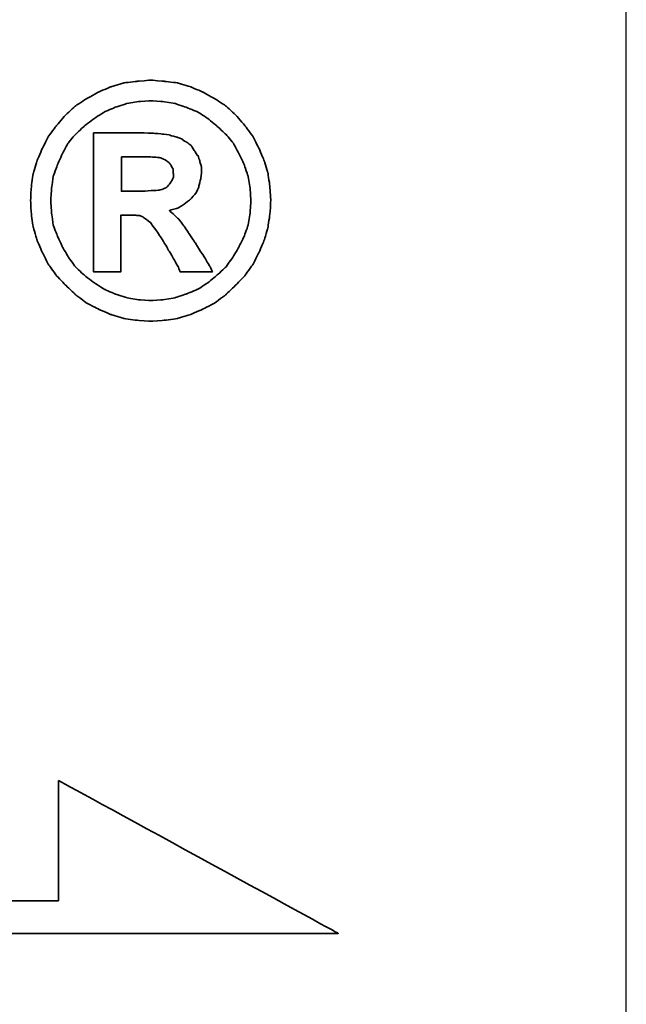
# Model space of a CAD drawing. Header units: millimetres. Extents: x 23 to 524, y 152 to 321.
# Tile 54 of 57: x 439.01 to 444.62, y 194.23 to 203.33. Entities that reach past the tile are written whole.
import ezdxf

# ---------------------------------------------------------------- set-up
doc = ezdxf.new("R2010")
doc.units = ezdxf.units.MM
doc.header["$LTSCALE"] = 0.15
for name, color, linetype in [('DIM', 4, 'CONTINUOUS'), ('layer 1', 7, 'CONTINUOUS'), ('OUT', 3, 'CONTINUOUS')]:
    doc.layers.add(name, color=color, linetype=linetype)

# ---------------------------------------------------------------- blocks, each defined once
blk = doc.blocks.new('TBI MOTION logo(完整正式版)')
at = {"layer": 'layer 1', "color": 22, "lineweight": 35}
for points, knots in [([(81.20634, 4.98624), (81.20634, 4.98624), (81.18649, 5.32862), (81.18649, 5.32862), (81.18649, 5.32862), (81.18649, 5.32862), (81.13886, 5.66206), (81.13886, 5.66206), (81.13886, 5.66206), (81.13886, 5.66206), (81.04359, 5.97764), (81.04359, 5.97764), (81.04359, 5.97764), (81.04359, 5.97764), (80.91061, 6.29124), (80.91061, 6.29124), (80.91061, 6.29124), (80.91061, 6.29124), (80.75778, 6.58697), (80.75778, 6.58697), (80.75778, 6.58697), (80.75778, 6.58697), (80.5593, 6.85294), (80.5593, 6.85294), (80.5593, 6.85294), (80.5593, 6.85294), (80.33105, 7.1189), (80.33105, 7.1189), (80.33105, 7.1189), (80.33105, 7.1189), (80.09287, 7.33921), (80.09287, 7.33921), (80.09287, 7.33921), (80.09287, 7.33921), (79.815, 7.51982), (79.815, 7.51982), (79.815, 7.51982), (79.815, 7.51982), (79.51133, 7.69051), (79.51133, 7.69051), (79.51133, 7.69051), (79.51133, 7.69051), (79.19773, 7.8235), (79.19773, 7.8235), (79.19773, 7.8235), (79.19773, 7.8235), (78.88215, 7.91877), (78.88215, 7.91877), (78.88215, 7.91877), (78.88215, 7.91877), (78.54871, 7.95846), (78.54871, 7.95846), (78.54871, 7.95846), (78.54871, 7.95846), (78.21526, 7.98625), (78.21526, 7.98625), (78.21526, 7.98625), (78.21526, 7.98625), (77.87388, 7.95846), (77.87388, 7.95846), (77.87388, 7.95846), (77.87388, 7.95846), (77.54044, 7.91877), (77.54044, 7.91877), (77.54044, 7.91877), (77.54044, 7.91877), (77.22485, 7.8235), (77.22485, 7.8235), (77.22485, 7.8235), (77.22485, 7.8235), (76.91027, 7.69051), (76.91027, 7.69051), (76.91027, 7.69051), (76.91027, 7.69051), (76.6056, 7.51982), (76.6056, 7.51982), (76.6056, 7.51982), (76.6056, 7.51982), (76.32972, 7.33921), (76.32972, 7.33921), (76.32972, 7.33921), (76.32972, 7.33921), (76.09154, 7.1189), (76.09154, 7.1189), (76.09154, 7.1189), (76.09154, 7.1189), (75.86329, 6.85294), (75.86329, 6.85294), (75.86329, 6.85294), (75.86329, 6.85294), (75.66382, 6.58697), (75.66382, 6.58697), (75.66382, 6.58697), (75.66382, 6.58697), (75.51099, 6.29124), (75.51099, 6.29124), (75.51099, 6.29124), (75.51099, 6.29124), (75.37702, 5.97764), (75.37702, 5.97764), (75.37702, 5.97764), (75.37702, 5.97764), (75.28175, 5.66206), (75.28175, 5.66206), (75.28175, 5.66206), (75.28175, 5.66206), (75.23411, 5.32862), (75.23411, 5.32862), (75.23411, 5.32862), (75.23411, 5.32862), (75.21625, 4.98624), (75.21625, 4.98624), (75.21625, 4.98624), (75.21625, 4.98624), (75.23411, 4.6528), (75.23411, 4.6528), (75.23411, 4.6528), (75.23411, 4.6528), (75.28175, 4.32035), (75.28175, 4.32035), (75.28175, 4.32035), (75.28175, 4.32035), (75.37702, 3.99583), (75.37702, 3.99583), (75.37702, 3.99583), (75.37702, 3.99583), (75.51099, 3.68224), (75.51099, 3.68224), (75.51099, 3.68224), (75.51099, 3.68224), (75.66382, 3.38749), (75.66382, 3.38749), (75.66382, 3.38749), (75.66382, 3.38749), (75.86329, 3.10963), (75.86329, 3.10963), (75.86329, 3.10963), (75.86329, 3.10963), (76.09154, 2.87145), (76.09154, 2.87145), (76.09154, 2.87145), (76.09154, 2.87145), (76.32972, 2.6432), (76.32972, 2.6432), (76.32972, 2.6432), (76.32972, 2.6432), (76.6056, 2.43381), (76.6056, 2.43381), (76.6056, 2.43381), (76.6056, 2.43381), (76.91027, 2.27205), (76.91027, 2.27205), (76.91027, 2.27205), (76.91027, 2.27205), (77.22485, 2.13906), (77.22485, 2.13906), (77.22485, 2.13906), (77.22485, 2.13906), (77.54044, 2.0438), (77.54044, 2.0438), (77.54044, 2.0438), (77.54044, 2.0438), (77.87388, 1.99616), (77.87388, 1.99616), (77.87388, 1.99616), (77.87388, 1.99616), (78.21526, 1.97631), (78.21526, 1.97631), (78.21526, 1.97631), (78.21526, 1.97631), (78.54871, 1.99616), (78.54871, 1.99616), (78.54871, 1.99616), (78.54871, 1.99616), (78.88215, 2.0438), (78.88215, 2.0438), (78.88215, 2.0438), (78.88215, 2.0438), (79.19773, 2.13906), (79.19773, 2.13906), (79.19773, 2.13906), (79.19773, 2.13906), (79.51133, 2.27205), (79.51133, 2.27205), (79.51133, 2.27205), (79.51133, 2.27205), (79.815, 2.43381), (79.815, 2.43381), (79.815, 2.43381), (79.815, 2.43381), (80.09287, 2.6432), (80.09287, 2.6432), (80.09287, 2.6432), (80.09287, 2.6432), (80.33105, 2.87145), (80.33105, 2.87145), (80.33105, 2.87145), (80.33105, 2.87145), (80.5593, 3.10963), (80.5593, 3.10963), (80.5593, 3.10963), (80.5593, 3.10963), (80.75778, 3.38749), (80.75778, 3.38749), (80.75778, 3.38749), (80.75778, 3.38749), (80.91061, 3.68224), (80.91061, 3.68224), (80.91061, 3.68224), (80.91061, 3.68224), (81.04359, 3.99583), (81.04359, 3.99583), (81.04359, 3.99583), (81.04359, 3.99583), (81.13886, 4.32035), (81.13886, 4.32035), (81.13886, 4.32035), (81.13886, 4.32035), (81.18649, 4.6528), (81.18649, 4.6528), (81.18649, 4.6528), (81.18649, 4.6528), (81.20634, 4.98624), (81.20634, 4.98624)], [0, 0, 0, 0, 0.01785714, 0.01785714, 0.01785714, 0.01785715, 0.03571429, 0.03571429, 0.03571429, 0.0357143, 0.05357143, 0.05357143, 0.05357143, 0.05357144, 0.07142857, 0.07142857, 0.07142857, 0.07142858, 0.08928571, 0.08928571, 0.08928571, 0.08928572, 0.10714286, 0.10714286, 0.10714286, 0.10714287, 0.125, 0.125, 0.125, 0.12500001, 0.14285714, 0.14285714, 0.14285714, 0.14285715, 0.16071429, 0.16071429, 0.16071429, 0.1607143, 0.17857143, 0.17857143, 0.17857143, 0.17857144, 0.19642857, 0.19642857, 0.19642857, 0.19642858, 0.21428571, 0.21428571, 0.21428571, 0.21428572, 0.23214286, 0.23214286, 0.23214286, 0.23214287, 0.25, 0.25, 0.25, 0.25000001, 0.26785714, 0.26785714, 0.26785714, 0.26785715, 0.28571429, 0.28571429, 0.28571429, 0.2857143, 0.30357143, 0.30357143, 0.30357143, 0.30357144, 0.32142857, 0.32142857, 0.32142857, 0.32142858, 0.33928571, 0.33928571, 0.33928571, 0.33928572, 0.35714286, 0.35714286, 0.35714286, 0.35714287, 0.375, 0.375, 0.375, 0.37500001, 0.39285714, 0.39285714, 0.39285714, 0.39285715, 0.41071429, 0.41071429, 0.41071429, 0.4107143, 0.42857143, 0.42857143, 0.42857143, 0.42857144, 0.44642857, 0.44642857, 0.44642857, 0.44642858, 0.46428571, 0.46428571, 0.46428571, 0.46428572, 0.48214286, 0.48214286, 0.48214286, 0.48214287, 0.5, 0.5, 0.5, 0.50000001, 0.51785714, 0.51785714, 0.51785714, 0.51785715, 0.53571429, 0.53571429, 0.53571429, 0.5357143, 0.55357143, 0.55357143, 0.55357143, 0.55357144, 0.57142857, 0.57142857, 0.57142857, 0.57142858, 0.58928571, 0.58928571, 0.58928571, 0.58928572, 0.60714286, 0.60714286, 0.60714286, 0.60714287, 0.625, 0.625, 0.625, 0.62500001, 0.64285714, 0.64285714, 0.64285714, 0.64285715, 0.66071429, 0.66071429, 0.66071429, 0.6607143, 0.67857143, 0.67857143, 0.67857143, 0.67857144, 0.69642857, 0.69642857, 0.69642857, 0.69642858, 0.71428571, 0.71428571, 0.71428571, 0.71428572, 0.73214286, 0.73214286, 0.73214286, 0.73214287, 0.75, 0.75, 0.75, 0.75000001, 0.76785714, 0.76785714, 0.76785714, 0.76785715, 0.78571429, 0.78571429, 0.78571429, 0.7857143, 0.80357143, 0.80357143, 0.80357143, 0.80357144, 0.82142857, 0.82142857, 0.82142857, 0.82142858, 0.83928571, 0.83928571, 0.83928571, 0.83928572, 0.85714286, 0.85714286, 0.85714286, 0.85714287, 0.875, 0.875, 0.875, 0.87500001, 0.89285714, 0.89285714, 0.89285714, 0.89285715, 0.91071429, 0.91071429, 0.91071429, 0.9107143, 0.92857143, 0.92857143, 0.92857143, 0.92857144, 0.94642857, 0.94642857, 0.94642857, 0.94642858, 0.96428571, 0.96428571, 0.96428571, 0.96428572, 0.98214286, 0.98214286, 0.98214286, 0.98214287, 1, 1, 1, 1]), ([(80.71014, 4.98624), (80.71014, 4.98624), (80.69129, 5.29091), (80.69129, 5.29091), (80.69129, 5.29091), (80.69129, 5.29091), (80.64464, 5.57672), (80.64464, 5.57672), (80.64464, 5.57672), (80.64464, 5.57672), (80.54937, 5.87245), (80.54937, 5.87245), (80.54937, 5.87245), (80.54937, 5.87245), (80.41639, 6.14833), (80.41639, 6.14833), (80.41639, 6.14833), (80.41639, 6.14833), (80.27349, 6.41429), (80.27349, 6.41429), (80.27349, 6.41429), (80.27349, 6.41429), (80.08295, 6.64255), (80.08295, 6.64255), (80.08295, 6.64255), (80.08295, 6.64255), (79.86264, 6.84301), (79.86264, 6.84301), (79.86264, 6.84301), (79.86264, 6.84301), (79.63439, 7.03355), (79.63439, 7.03355), (79.63439, 7.03355), (79.63439, 7.03355), (79.37835, 7.1963), (79.37835, 7.1963), (79.37835, 7.1963), (79.37835, 7.1963), (79.10246, 7.30944), (79.10246, 7.30944), (79.10246, 7.30944), (79.10246, 7.30944), (78.81665, 7.40471), (78.81665, 7.40471), (78.81665, 7.40471), (78.81665, 7.40471), (78.511, 7.45234), (78.511, 7.45234), (78.511, 7.45234), (78.511, 7.45234), (78.21526, 7.47219), (78.21526, 7.47219), (78.21526, 7.47219), (78.21526, 7.47219), (77.9106, 7.45234), (77.9106, 7.45234), (77.9106, 7.45234), (77.9106, 7.45234), (77.61685, 7.40471), (77.61685, 7.40471), (77.61685, 7.40471), (77.61685, 7.40471), (77.32012, 7.30944), (77.32012, 7.30944), (77.32012, 7.30944), (77.32012, 7.30944), (77.06309, 7.1963), (77.06309, 7.1963), (77.06309, 7.1963), (77.06309, 7.1963), (76.80606, 7.03355), (76.80606, 7.03355), (76.80606, 7.03355), (76.80606, 7.03355), (76.55797, 6.84301), (76.55797, 6.84301), (76.55797, 6.84301), (76.55797, 6.84301), (76.34063, 6.64255), (76.34063, 6.64255), (76.34063, 6.64255), (76.34063, 6.64255), (76.1491, 6.41429), (76.1491, 6.41429), (76.1491, 6.41429), (76.1491, 6.41429), (76.0062, 6.14833), (76.0062, 6.14833), (76.0062, 6.14833), (76.0062, 6.14833), (75.88314, 5.87245), (75.88314, 5.87245), (75.88314, 5.87245), (75.88314, 5.87245), (75.77794, 5.57672), (75.77794, 5.57672), (75.77794, 5.57672), (75.77794, 5.57672), (75.73924, 5.29091), (75.73924, 5.29091), (75.73924, 5.29091), (75.73924, 5.29091), (75.72039, 4.98624), (75.72039, 4.98624), (75.72039, 4.98624), (75.72039, 4.98624), (75.73924, 4.67165), (75.73924, 4.67165), (75.73924, 4.67165), (75.73924, 4.67165), (75.77794, 4.37791), (75.77794, 4.37791), (75.77794, 4.37791), (75.77794, 4.37791), (75.88314, 4.10102), (75.88314, 4.10102), (75.88314, 4.10102), (75.88314, 4.10102), (76.0062, 3.83407), (76.0062, 3.83407), (76.0062, 3.83407), (76.0062, 3.83407), (76.15902, 3.56811), (76.15902, 3.56811), (76.15902, 3.56811), (76.15902, 3.56811), (76.34063, 3.32001), (76.34063, 3.32001), (76.34063, 3.32001), (76.34063, 3.32001), (76.55797, 3.11955), (76.55797, 3.11955), (76.55797, 3.11955), (76.55797, 3.11955), (76.80606, 2.92901), (76.80606, 2.92901), (76.80606, 2.92901), (76.80606, 2.92901), (77.06309, 2.76725), (77.06309, 2.76725), (77.06309, 2.76725), (77.06309, 2.76725), (77.32012, 2.65412), (77.32012, 2.65412), (77.32012, 2.65412), (77.32012, 2.65412), (77.61685, 2.55786), (77.61685, 2.55786), (77.61685, 2.55786), (77.61685, 2.55786), (77.9106, 2.51022), (77.9106, 2.51022), (77.9106, 2.51022), (77.9106, 2.51022), (78.21526, 2.49137), (78.21526, 2.49137), (78.21526, 2.49137), (78.21526, 2.49137), (78.511, 2.51022), (78.511, 2.51022), (78.511, 2.51022), (78.511, 2.51022), (78.81665, 2.55786), (78.81665, 2.55786), (78.81665, 2.55786), (78.81665, 2.55786), (79.10246, 2.65412), (79.10246, 2.65412), (79.10246, 2.65412), (79.10246, 2.65412), (79.37835, 2.76725), (79.37835, 2.76725), (79.37835, 2.76725), (79.37835, 2.76725), (79.63439, 2.92901), (79.63439, 2.92901), (79.63439, 2.92901), (79.63439, 2.92901), (79.86264, 3.11955), (79.86264, 3.11955), (79.86264, 3.11955), (79.86264, 3.11955), (80.08295, 3.32001), (80.08295, 3.32001), (80.08295, 3.32001), (80.08295, 3.32001), (80.26356, 3.56811), (80.26356, 3.56811), (80.26356, 3.56811), (80.26356, 3.56811), (80.41639, 3.83407), (80.41639, 3.83407), (80.41639, 3.83407), (80.41639, 3.83407), (80.54937, 4.10102), (80.54937, 4.10102), (80.54937, 4.10102), (80.54937, 4.10102), (80.64464, 4.37791), (80.64464, 4.37791), (80.64464, 4.37791), (80.64464, 4.37791), (80.69129, 4.67165), (80.69129, 4.67165), (80.69129, 4.67165), (80.69129, 4.67165), (80.71014, 4.98624), (80.71014, 4.98624)], [0, 0, 0, 0, 0.01923077, 0.01923077, 0.01923077, 0.01923078, 0.03846154, 0.03846154, 0.03846154, 0.03846155, 0.05769231, 0.05769231, 0.05769231, 0.05769232, 0.07692308, 0.07692308, 0.07692308, 0.07692309, 0.09615385, 0.09615385, 0.09615385, 0.09615386, 0.11538462, 0.11538462, 0.11538462, 0.11538463, 0.13461538, 0.13461538, 0.13461538, 0.13461539, 0.15384615, 0.15384615, 0.15384615, 0.15384616, 0.17307692, 0.17307692, 0.17307692, 0.17307693, 0.19230769, 0.19230769, 0.19230769, 0.1923077, 0.21153846, 0.21153846, 0.21153846, 0.21153847, 0.23076923, 0.23076923, 0.23076923, 0.23076924, 0.25, 0.25, 0.25, 0.25000001, 0.26923077, 0.26923077, 0.26923077, 0.26923078, 0.28846154, 0.28846154, 0.28846154, 0.28846155, 0.30769231, 0.30769231, 0.30769231, 0.30769232, 0.32692308, 0.32692308, 0.32692308, 0.32692309, 0.34615385, 0.34615385, 0.34615385, 0.34615386, 0.36538462, 0.36538462, 0.36538462, 0.36538463, 0.38461538, 0.38461538, 0.38461538, 0.38461539, 0.40384615, 0.40384615, 0.40384615, 0.40384616, 0.42307692, 0.42307692, 0.42307692, 0.42307693, 0.44230769, 0.44230769, 0.44230769, 0.4423077, 0.46153846, 0.46153846, 0.46153846, 0.46153847, 0.48076923, 0.48076923, 0.48076923, 0.48076924, 0.5, 0.5, 0.5, 0.50000001, 0.51923077, 0.51923077, 0.51923077, 0.51923078, 0.53846154, 0.53846154, 0.53846154, 0.53846155, 0.55769231, 0.55769231, 0.55769231, 0.55769232, 0.57692308, 0.57692308, 0.57692308, 0.57692309, 0.59615385, 0.59615385, 0.59615385, 0.59615386, 0.61538462, 0.61538462, 0.61538462, 0.61538463, 0.63461538, 0.63461538, 0.63461538, 0.63461539, 0.65384615, 0.65384615, 0.65384615, 0.65384616, 0.67307692, 0.67307692, 0.67307692, 0.67307693, 0.69230769, 0.69230769, 0.69230769, 0.6923077, 0.71153846, 0.71153846, 0.71153846, 0.71153847, 0.73076923, 0.73076923, 0.73076923, 0.73076924, 0.75, 0.75, 0.75, 0.75000001, 0.76923077, 0.76923077, 0.76923077, 0.76923078, 0.78846154, 0.78846154, 0.78846154, 0.78846155, 0.80769231, 0.80769231, 0.80769231, 0.80769232, 0.82692308, 0.82692308, 0.82692308, 0.82692309, 0.84615385, 0.84615385, 0.84615385, 0.84615386, 0.86538462, 0.86538462, 0.86538462, 0.86538463, 0.88461538, 0.88461538, 0.88461538, 0.88461539, 0.90384615, 0.90384615, 0.90384615, 0.90384616, 0.92307692, 0.92307692, 0.92307692, 0.92307693, 0.94230769, 0.94230769, 0.94230769, 0.9423077, 0.96153846, 0.96153846, 0.96153846, 0.96153847, 0.98076923, 0.98076923, 0.98076923, 0.98076924, 1, 1, 1, 1]), ([(76.78721, 3.2823), (76.78721, 3.2823), (76.78721, 3.32001), (76.78721, 3.32001), (76.78721, 3.32001), (76.78721, 3.32001), (76.78721, 3.42422), (76.78721, 3.42422), (76.78721, 3.42422), (76.78721, 3.42422), (76.78721, 3.59689), (76.78721, 3.59689), (76.78721, 3.59689), (76.78721, 3.59689), (76.78721, 3.80529), (76.78721, 3.80529), (76.78721, 3.80529), (76.78721, 3.80529), (76.78721, 4.0524), (76.78721, 4.0524), (76.78721, 4.0524), (76.78721, 4.0524), (76.78721, 4.32035), (76.78721, 4.32035), (76.78721, 4.32035), (76.78721, 4.32035), (76.78721, 4.92868), (76.78721, 4.92868), (76.78721, 4.92868), (76.78721, 4.92868), (76.78721, 5.53801), (76.78721, 5.53801), (76.78721, 5.53801), (76.78721, 5.53801), (76.78721, 5.82482), (76.78721, 5.82482), (76.78721, 5.82482), (76.78721, 5.82482), (76.78721, 6.07291), (76.78721, 6.07291), (76.78721, 6.07291), (76.78721, 6.07291), (76.78721, 6.30017), (76.78721, 6.30017), (76.78721, 6.30017), (76.78721, 6.30017), (76.78721, 6.45399), (76.78721, 6.45399), (76.78721, 6.45399), (76.78721, 6.45399), (76.78721, 6.5572), (76.78721, 6.5572), (76.78721, 6.5572), (76.78721, 6.5572), (76.78721, 6.59689), (76.78721, 6.59689), (76.78721, 6.59689), (76.78721, 6.59689), (76.78721, 6.67232), (76.78721, 6.67232), (76.78721, 6.67232), (76.78721, 6.67232), (76.8537, 6.67232), (76.8537, 6.67232), (76.8537, 6.67232), (76.8537, 6.67232), (76.87355, 6.67232), (76.87355, 6.67232), (76.87355, 6.67232), (76.87355, 6.67232), (76.91027, 6.67232), (76.91027, 6.67232), (76.91027, 6.67232), (76.91027, 6.67232), (77.04424, 6.67232), (77.04424, 6.67232), (77.04424, 6.67232), (77.04424, 6.67232), (77.22485, 6.67232), (77.22485, 6.67232), (77.22485, 6.67232), (77.22485, 6.67232), (77.43524, 6.67232), (77.43524, 6.67232), (77.43524, 6.67232), (77.43524, 6.67232), (77.65357, 6.67232), (77.65357, 6.67232), (77.65357, 6.67232), (77.65357, 6.67232), (77.82625, 6.67232), (77.82625, 6.67232), (77.82625, 6.67232), (77.82625, 6.67232), (77.94037, 6.67232), (77.94037, 6.67232), (77.94037, 6.67232), (77.94037, 6.67232), (77.97709, 6.67232), (77.97709, 6.67232), (77.97709, 6.67232), (77.97709, 6.67232), (77.99694, 6.67232), (77.99694, 6.67232), (77.99694, 6.67232), (77.99694, 6.67232), (78.00686, 6.67232), (78.00686, 6.67232), (78.00686, 6.67232), (78.00686, 6.67232), (78.28275, 6.6624), (78.28275, 6.6624), (78.28275, 6.6624), (78.28275, 6.6624), (78.50107, 6.64255), (78.50107, 6.64255), (78.50107, 6.64255), (78.50107, 6.64255), (78.511, 6.64255), (78.511, 6.64255), (78.511, 6.64255), (78.511, 6.64255), (78.70154, 6.61476), (78.70154, 6.61476), (78.70154, 6.61476), (78.70154, 6.61476), (78.70154, 6.60483), (78.70154, 6.60483), (78.70154, 6.60483), (78.70154, 6.60483), (78.86429, 6.56713), (78.86429, 6.56713), (78.86429, 6.56713), (78.86429, 6.56713), (78.87223, 6.56713), (78.87223, 6.56713), (78.87223, 6.56713), (78.87223, 6.56713), (78.99727, 6.51056), (78.99727, 6.51056), (78.99727, 6.51056), (78.99727, 6.51056), (79.00719, 6.51056), (79.00719, 6.51056), (79.00719, 6.51056), (79.00719, 6.51056), (79.00719, 6.50162), (79.00719, 6.50162), (79.00719, 6.50162), (79.00719, 6.50162), (79.1104, 6.43415), (79.1104, 6.43415), (79.1104, 6.43415), (79.1104, 6.43415), (79.12132, 6.43415), (79.12132, 6.43415), (79.12132, 6.43415), (79.12132, 6.43415), (79.22552, 6.34781), (79.22552, 6.34781), (79.22552, 6.34781), (79.22552, 6.34781), (79.23544, 6.33888), (79.23544, 6.33888), (79.23544, 6.33888), (79.23544, 6.33888), (79.23544, 6.32895), (79.23544, 6.32895), (79.23544, 6.32895), (79.23544, 6.32895), (79.31087, 6.21483), (79.31087, 6.21483), (79.31087, 6.21483), (79.31087, 6.21483), (79.38629, 6.1007), (79.38629, 6.1007), (79.38629, 6.1007), (79.38629, 6.1007), (79.3972, 6.1007), (79.3972, 6.1007), (79.3972, 6.1007), (79.3972, 6.1007), (79.3972, 6.09078), (79.3972, 6.09078), (79.3972, 6.09078), (79.3972, 6.09078), (79.43392, 5.97764), (79.43392, 5.97764), (79.43392, 5.97764), (79.43392, 5.97764), (79.43392, 5.96772), (79.43392, 5.96772), (79.43392, 5.96772), (79.43392, 5.96772), (79.47362, 5.83474), (79.47362, 5.83474), (79.47362, 5.83474), (79.47362, 5.83474), (79.48156, 5.82482), (79.48156, 5.82482), (79.48156, 5.82482), (79.48156, 5.82482), (79.48156, 5.69977), (79.48156, 5.69977), (79.48156, 5.69977), (79.48156, 5.69977), (79.48156, 5.69183), (79.48156, 5.69183), (79.48156, 5.69183), (79.48156, 5.69183), (79.4637, 5.51915), (79.4637, 5.51915), (79.4637, 5.51915), (79.4637, 5.51915), (79.4637, 5.51122), (79.4637, 5.51122), (79.4637, 5.51122), (79.4637, 5.51122), (79.45377, 5.51122), (79.45377, 5.51122), (79.45377, 5.51122), (79.45377, 5.51122), (79.41507, 5.34847), (79.41507, 5.34847), (79.41507, 5.34847), (79.41507, 5.34847), (79.41507, 5.33854), (79.41507, 5.33854), (79.41507, 5.33854), (79.41507, 5.33854), (79.41507, 5.32862), (79.41507, 5.32862), (79.41507, 5.32862), (79.41507, 5.32862), (79.33865, 5.16785), (79.33865, 5.16785), (79.33865, 5.16785), (79.33865, 5.16785), (79.33071, 5.15693), (79.33071, 5.15693), (79.33071, 5.15693), (79.33071, 5.15693), (79.2156, 5.02495), (79.2156, 5.02495), (79.2156, 5.02495), (79.2156, 5.02495), (79.20567, 5.01502), (79.20567, 5.01502), (79.20567, 5.01502), (79.20567, 5.01502), (79.05483, 4.89991), (79.05483, 4.89991), (79.05483, 4.89991), (79.05483, 4.89991), (79.04491, 4.89197), (79.04491, 4.89197), (79.04491, 4.89197), (79.04491, 4.89197), (78.89208, 4.7967), (78.89208, 4.7967), (78.89208, 4.7967), (78.89208, 4.7967), (78.88215, 4.7967), (78.88215, 4.7967), (78.88215, 4.7967), (78.88215, 4.7967), (78.69161, 4.73913), (78.69161, 4.73913), (78.69161, 4.73913), (78.69161, 4.73913), (78.68169, 4.73913), (78.68169, 4.73913), (78.68169, 4.73913), (78.68169, 4.73913), (78.68169, 4.72921), (78.68169, 4.72921), (78.68169, 4.72921), (78.68169, 4.72921), (78.78688, 4.63394), (78.78688, 4.63394), (78.78688, 4.63394), (78.78688, 4.63394), (78.902, 4.52875), (78.902, 4.52875), (78.902, 4.52875), (78.902, 4.52875), (78.91093, 4.52081), (78.91093, 4.52081), (78.91093, 4.52081), (78.91093, 4.52081), (79.02506, 4.36798), (79.02506, 4.36798), (79.02506, 4.36798), (79.02506, 4.36798), (79.1501, 4.1953), (79.1501, 4.1953), (79.1501, 4.1953), (79.1501, 4.1953), (79.1501, 4.18736), (79.1501, 4.18736), (79.1501, 4.18736), (79.1501, 4.18736), (79.29201, 3.96705), (79.29201, 3.96705), (79.29201, 3.96705), (79.29201, 3.96705), (79.31087, 3.93828), (79.31087, 3.93828), (79.31087, 3.93828), (79.31087, 3.93828), (79.32079, 3.93828), (79.32079, 3.93828), (79.32079, 3.93828), (79.32079, 3.93828), (79.3585, 3.87178), (79.3585, 3.87178), (79.3585, 3.87178), (79.3585, 3.87178), (79.50141, 3.64353), (79.50141, 3.64353), (79.50141, 3.64353), (79.50141, 3.64353), (79.51133, 3.64353), (79.51133, 3.64353), (79.51133, 3.64353), (79.51133, 3.64353), (79.64431, 3.41528), (79.64431, 3.41528), (79.64431, 3.41528), (79.64431, 3.41528), (79.68202, 3.3478), (79.68202, 3.3478), (79.68202, 3.3478), (79.68202, 3.3478), (79.70187, 3.31009), (79.70187, 3.31009), (79.70187, 3.31009), (79.70187, 3.31009), (79.7495, 3.2049), (79.7495, 3.2049), (79.7495, 3.2049), (79.7495, 3.2049), (79.64431, 3.2049), (79.64431, 3.2049), (79.64431, 3.2049), (79.64431, 3.2049), (79.62546, 3.2049), (79.62546, 3.2049), (79.62546, 3.2049), (79.62546, 3.2049), (79.53912, 3.2049), (79.53912, 3.2049), (79.53912, 3.2049), (79.53912, 3.2049), (79.31087, 3.2049), (79.31087, 3.2049), (79.31087, 3.2049), (79.31087, 3.2049), (79.08262, 3.2049), (79.08262, 3.2049), (79.08262, 3.2049), (79.08262, 3.2049), (79.00719, 3.2049), (79.00719, 3.2049), (79.00719, 3.2049), (79.00719, 3.2049), (78.98735, 3.2049), (78.98735, 3.2049), (78.98735, 3.2049), (78.98735, 3.2049), (78.94964, 3.2049), (78.94964, 3.2049), (78.94964, 3.2049), (78.94964, 3.2049), (78.92979, 3.24459), (78.92979, 3.24459), (78.92979, 3.24459), (78.92979, 3.24459), (78.91093, 3.2823), (78.91093, 3.2823), (78.91093, 3.2823), (78.91093, 3.2823), (78.91093, 3.29223), (78.91093, 3.29223), (78.91093, 3.29223), (78.91093, 3.29223), (78.89208, 3.3478), (78.89208, 3.3478), (78.89208, 3.3478), (78.89208, 3.3478), (78.78688, 3.52048), (78.78688, 3.52048), (78.78688, 3.52048), (78.78688, 3.52048), (78.69161, 3.7001), (78.69161, 3.7001), (78.69161, 3.7001), (78.69161, 3.7001), (78.6539, 3.7388), (78.6539, 3.7388), (78.6539, 3.7388), (78.6539, 3.7388), (78.64398, 3.74873), (78.64398, 3.74873), (78.64398, 3.74873), (78.64398, 3.74873), (78.64398, 3.75766), (78.64398, 3.75766), (78.64398, 3.75766), (78.64398, 3.75766), (78.63405, 3.78644), (78.63405, 3.78644), (78.63405, 3.78644), (78.63405, 3.78644), (78.48321, 4.04347), (78.48321, 4.04347), (78.48321, 4.04347), (78.48321, 4.04347), (78.33038, 4.2618), (78.33038, 4.2618), (78.33038, 4.2618), (78.33038, 4.2618), (78.20732, 4.43447), (78.20732, 4.43447), (78.20732, 4.43447), (78.20732, 4.43447), (78.09221, 4.52081), (78.09221, 4.52081), (78.09221, 4.52081), (78.09221, 4.52081), (78.02472, 4.56845), (78.02472, 4.56845), (78.02472, 4.56845), (78.02472, 4.56845), (77.9493, 4.60616), (77.9493, 4.60616), (77.9493, 4.60616), (77.9493, 4.60616), (77.8451, 4.61608), (77.8451, 4.61608), (77.8451, 4.61608), (77.8451, 4.61608), (77.71113, 4.61608), (77.71113, 4.61608), (77.71113, 4.61608), (77.71113, 4.61608), (77.69128, 4.61608), (77.69128, 4.61608), (77.69128, 4.61608), (77.69128, 4.61608), (77.67342, 4.61608), (77.67342, 4.61608), (77.67342, 4.61608), (77.67342, 4.61608), (77.5583, 4.61608), (77.5583, 4.61608), (77.5583, 4.61608), (77.5583, 4.61608), (77.46303, 4.61608), (77.46303, 4.61608), (77.46303, 4.61608), (77.46303, 4.61608), (77.46303, 4.54761), (77.46303, 4.54761), (77.46303, 4.54761), (77.46303, 4.54761), (77.46303, 4.47318), (77.46303, 4.47318), (77.46303, 4.47318), (77.46303, 4.47318), (77.46303, 4.24294), (77.46303, 4.24294), (77.46303, 4.24294), (77.46303, 4.24294), (77.46303, 3.99583), (77.46303, 3.99583), (77.46303, 3.99583), (77.46303, 3.99583), (77.46303, 3.72888), (77.46303, 3.72888), (77.46303, 3.72888), (77.46303, 3.72888), (77.46303, 3.51055), (77.46303, 3.51055), (77.46303, 3.51055), (77.46303, 3.51055), (77.46303, 3.42422), (77.46303, 3.42422), (77.46303, 3.42422), (77.46303, 3.42422), (77.46303, 3.35773), (77.46303, 3.35773), (77.46303, 3.35773), (77.46303, 3.35773), (77.46303, 3.30017), (77.46303, 3.30017), (77.46303, 3.30017), (77.46303, 3.30017), (77.46303, 3.2823), (77.46303, 3.2823), (77.46303, 3.2823), (77.46303, 3.2823), (77.46303, 3.2049), (77.46303, 3.2049), (77.46303, 3.2049), (77.46303, 3.2049), (77.39753, 3.2049), (77.39753, 3.2049), (77.39753, 3.2049), (77.39753, 3.2049), (77.37768, 3.2049), (77.37768, 3.2049), (77.37768, 3.2049), (77.37768, 3.2049), (77.32012, 3.2049), (77.32012, 3.2049), (77.32012, 3.2049), (77.32012, 3.2049), (77.12165, 3.2049), (77.12165, 3.2049), (77.12165, 3.2049), (77.12165, 3.2049), (76.94897, 3.2049), (76.94897, 3.2049), (76.94897, 3.2049), (76.94897, 3.2049), (76.8924, 3.2049), (76.8924, 3.2049), (76.8924, 3.2049), (76.8924, 3.2049), (76.8537, 3.2049), (76.8537, 3.2049), (76.8537, 3.2049), (76.8537, 3.2049), (76.78721, 3.2049), (76.78721, 3.2049), (76.78721, 3.2049), (76.78721, 3.2049), (76.78721, 3.2823), (76.78721, 3.2823)], [0, 0, 0, 0, 0.00740741, 0.00740741, 0.00740741, 0.00740742, 0.01481481, 0.01481481, 0.01481481, 0.01481482, 0.02222222, 0.02222222, 0.02222222, 0.02222223, 0.02962963, 0.02962963, 0.02962963, 0.02962964, 0.03703704, 0.03703704, 0.03703704, 0.03703705, 0.04444444, 0.04444444, 0.04444444, 0.04444445, 0.05185185, 0.05185185, 0.05185185, 0.05185186, 0.05925926, 0.05925926, 0.05925926, 0.05925927, 0.06666667, 0.06666667, 0.06666667, 0.06666668, 0.07407407, 0.07407407, 0.07407407, 0.07407408, 0.08148148, 0.08148148, 0.08148148, 0.08148149, 0.08888889, 0.08888889, 0.08888889, 0.0888889, 0.0962963, 0.0962963, 0.0962963, 0.09629631, 0.1037037, 0.1037037, 0.1037037, 0.10370371, 0.11111111, 0.11111111, 0.11111111, 0.11111112, 0.11851852, 0.11851852, 0.11851852, 0.11851853, 0.12592593, 0.12592593, 0.12592593, 0.12592594, 0.13333333, 0.13333333, 0.13333333, 0.13333334, 0.14074074, 0.14074074, 0.14074074, 0.14074075, 0.14814815, 0.14814815, 0.14814815, 0.14814816, 0.15555556, 0.15555556, 0.15555556, 0.15555557, 0.16296296, 0.16296296, 0.16296296, 0.16296297, 0.17037037, 0.17037037, 0.17037037, 0.17037038, 0.17777778, 0.17777778, 0.17777778, 0.17777779, 0.18518519, 0.18518519, 0.18518519, 0.1851852, 0.19259259, 0.19259259, 0.19259259, 0.1925926, 0.2, 0.2, 0.2, 0.20000001, 0.20740741, 0.20740741, 0.20740741, 0.20740742, 0.21481481, 0.21481481, 0.21481481, 0.21481482, 0.22222222, 0.22222222, 0.22222222, 0.22222223, 0.22962963, 0.22962963, 0.22962963, 0.22962964, 0.23703704, 0.23703704, 0.23703704, 0.23703705, 0.24444444, 0.24444444, 0.24444444, 0.24444445, 0.25185185, 0.25185185, 0.25185185, 0.25185186, 0.25925926, 0.25925926, 0.25925926, 0.25925927, 0.26666667, 0.26666667, 0.26666667, 0.26666668, 0.27407407, 0.27407407, 0.27407407, 0.27407408, 0.28148148, 0.28148148, 0.28148148, 0.28148149, 0.28888889, 0.28888889, 0.28888889, 0.2888889, 0.2962963, 0.2962963, 0.2962963, 0.29629631, 0.3037037, 0.3037037, 0.3037037, 0.30370371, 0.31111111, 0.31111111, 0.31111111, 0.31111112, 0.31851852, 0.31851852, 0.31851852, 0.31851853, 0.32592593, 0.32592593, 0.32592593, 0.32592594, 0.33333333, 0.33333333, 0.33333333, 0.33333334, 0.34074074, 0.34074074, 0.34074074, 0.34074075, 0.34814815, 0.34814815, 0.34814815, 0.34814816, 0.35555556, 0.35555556, 0.35555556, 0.35555557, 0.36296296, 0.36296296, 0.36296296, 0.36296297, 0.37037037, 0.37037037, 0.37037037, 0.37037038, 0.37777778, 0.37777778, 0.37777778, 0.37777779, 0.38518519, 0.38518519, 0.38518519, 0.3851852, 0.39259259, 0.39259259, 0.39259259, 0.3925926, 0.4, 0.4, 0.4, 0.40000001, 0.40740741, 0.40740741, 0.40740741, 0.40740742, 0.41481481, 0.41481481, 0.41481481, 0.41481482, 0.42222222, 0.42222222, 0.42222222, 0.42222223, 0.42962963, 0.42962963, 0.42962963, 0.42962964, 0.43703704, 0.43703704, 0.43703704, 0.43703705, 0.44444444, 0.44444444, 0.44444444, 0.44444445, 0.45185185, 0.45185185, 0.45185185, 0.45185186, 0.45925926, 0.45925926, 0.45925926, 0.45925927, 0.46666667, 0.46666667, 0.46666667, 0.46666668, 0.47407407, 0.47407407, 0.47407407, 0.47407408, 0.48148148, 0.48148148, 0.48148148, 0.48148149, 0.48888889, 0.48888889, 0.48888889, 0.4888889, 0.4962963, 0.4962963, 0.4962963, 0.49629631, 0.5037037, 0.5037037, 0.5037037, 0.50370371, 0.51111111, 0.51111111, 0.51111111, 0.51111112, 0.51851852, 0.51851852, 0.51851852, 0.51851853, 0.52592593, 0.52592593, 0.52592593, 0.52592594, 0.53333333, 0.53333333, 0.53333333, 0.53333334, 0.54074074, 0.54074074, 0.54074074, 0.54074075, 0.54814815, 0.54814815, 0.54814815, 0.54814816, 0.55555556, 0.55555556, 0.55555556, 0.55555557, 0.56296296, 0.56296296, 0.56296296, 0.56296297, 0.57037037, 0.57037037, 0.57037037, 0.57037038, 0.57777778, 0.57777778, 0.57777778, 0.57777779, 0.58518519, 0.58518519, 0.58518519, 0.5851852, 0.59259259, 0.59259259, 0.59259259, 0.5925926, 0.6, 0.6, 0.6, 0.60000001, 0.60740741, 0.60740741, 0.60740741, 0.60740742, 0.61481481, 0.61481481, 0.61481481, 0.61481482, 0.62222222, 0.62222222, 0.62222222, 0.62222223, 0.62962963, 0.62962963, 0.62962963, 0.62962964, 0.63703704, 0.63703704, 0.63703704, 0.63703705, 0.64444444, 0.64444444, 0.64444444, 0.64444445, 0.65185185, 0.65185185, 0.65185185, 0.65185186, 0.65925926, 0.65925926, 0.65925926, 0.65925927, 0.66666667, 0.66666667, 0.66666667, 0.66666668, 0.67407407, 0.67407407, 0.67407407, 0.67407408, 0.68148148, 0.68148148, 0.68148148, 0.68148149, 0.68888889, 0.68888889, 0.68888889, 0.6888889, 0.6962963, 0.6962963, 0.6962963, 0.69629631, 0.7037037, 0.7037037, 0.7037037, 0.70370371, 0.71111111, 0.71111111, 0.71111111, 0.71111112, 0.71851852, 0.71851852, 0.71851852, 0.71851853, 0.72592593, 0.72592593, 0.72592593, 0.72592594, 0.73333333, 0.73333333, 0.73333333, 0.73333334, 0.74074074, 0.74074074, 0.74074074, 0.74074075, 0.74814815, 0.74814815, 0.74814815, 0.74814816, 0.75555556, 0.75555556, 0.75555556, 0.75555557, 0.76296296, 0.76296296, 0.76296296, 0.76296297, 0.77037037, 0.77037037, 0.77037037, 0.77037038, 0.77777778, 0.77777778, 0.77777778, 0.77777779, 0.78518519, 0.78518519, 0.78518519, 0.7851852, 0.79259259, 0.79259259, 0.79259259, 0.7925926, 0.8, 0.8, 0.8, 0.80000001, 0.80740741, 0.80740741, 0.80740741, 0.80740742, 0.81481481, 0.81481481, 0.81481481, 0.81481482, 0.82222222, 0.82222222, 0.82222222, 0.82222223, 0.82962963, 0.82962963, 0.82962963, 0.82962964, 0.83703704, 0.83703704, 0.83703704, 0.83703705, 0.84444444, 0.84444444, 0.84444444, 0.84444445, 0.85185185, 0.85185185, 0.85185185, 0.85185186, 0.85925926, 0.85925926, 0.85925926, 0.85925927, 0.86666667, 0.86666667, 0.86666667, 0.86666668, 0.87407407, 0.87407407, 0.87407407, 0.87407408, 0.88148148, 0.88148148, 0.88148148, 0.88148149, 0.88888889, 0.88888889, 0.88888889, 0.8888889, 0.8962963, 0.8962963, 0.8962963, 0.89629631, 0.9037037, 0.9037037, 0.9037037, 0.90370371, 0.91111111, 0.91111111, 0.91111111, 0.91111112, 0.91851852, 0.91851852, 0.91851852, 0.91851853, 0.92592593, 0.92592593, 0.92592593, 0.92592594, 0.93333333, 0.93333333, 0.93333333, 0.93333334, 0.94074074, 0.94074074, 0.94074074, 0.94074075, 0.94814815, 0.94814815, 0.94814815, 0.94814816, 0.95555556, 0.95555556, 0.95555556, 0.95555557, 0.96296296, 0.96296296, 0.96296296, 0.96296297, 0.97037037, 0.97037037, 0.97037037, 0.97037038, 0.97777778, 0.97777778, 0.97777778, 0.97777779, 0.98518519, 0.98518519, 0.98518519, 0.9851852, 0.99259259, 0.99259259, 0.99259259, 0.9925926, 1, 1, 1, 1]), ([(77.48288, 6.07291), (77.48288, 6.07291), (77.48288, 5.99551), (77.48288, 5.99551), (77.48288, 5.99551), (77.48288, 5.99551), (77.48288, 5.82482), (77.48288, 5.82482), (77.48288, 5.82482), (77.48288, 5.82482), (77.48288, 5.63328), (77.48288, 5.63328), (77.48288, 5.63328), (77.48288, 5.63328), (77.48288, 5.46358), (77.48288, 5.46358), (77.48288, 5.46358), (77.48288, 5.46358), (77.48288, 5.29091), (77.48288, 5.29091), (77.48288, 5.29091), (77.48288, 5.29091), (77.48288, 5.21449), (77.48288, 5.21449), (77.48288, 5.21449), (77.48288, 5.21449), (77.50074, 5.21449), (77.50074, 5.21449), (77.50074, 5.21449), (77.50074, 5.21449), (77.71113, 5.21449), (77.71113, 5.21449), (77.71113, 5.21449), (77.71113, 5.21449), (77.94037, 5.21449), (77.94037, 5.21449), (77.94037, 5.21449), (77.94037, 5.21449), (78.01579, 5.21449), (78.01579, 5.21449), (78.01579, 5.21449), (78.01579, 5.21449), (78.03465, 5.21449), (78.03465, 5.21449), (78.03465, 5.21449), (78.03465, 5.21449), (78.2629, 5.23335), (78.2629, 5.23335), (78.2629, 5.23335), (78.2629, 5.23335), (78.42565, 5.24327), (78.42565, 5.24327), (78.42565, 5.24327), (78.42565, 5.24327), (78.54871, 5.28098), (78.54871, 5.28098), (78.54871, 5.28098), (78.54871, 5.28098), (78.62611, 5.32862), (78.62611, 5.32862), (78.62611, 5.32862), (78.62611, 5.32862), (78.69161, 5.40503), (78.69161, 5.40503), (78.69161, 5.40503), (78.69161, 5.40503), (78.73925, 5.48145), (78.73925, 5.48145), (78.73925, 5.48145), (78.73925, 5.48145), (78.77696, 5.55885), (78.77696, 5.55885), (78.77696, 5.55885), (78.77696, 5.55885), (78.77696, 5.65214), (78.77696, 5.65214), (78.77696, 5.65214), (78.77696, 5.65214), (78.76902, 5.76726), (78.76902, 5.76726), (78.76902, 5.76726), (78.76902, 5.76726), (78.71146, 5.87245), (78.71146, 5.87245), (78.71146, 5.87245), (78.71146, 5.87245), (78.62611, 5.96772), (78.62611, 5.96772), (78.62611, 5.96772), (78.62611, 5.96772), (78.511, 6.02528), (78.511, 6.02528), (78.511, 6.02528), (78.511, 6.02528), (78.44451, 6.05306), (78.44451, 6.05306), (78.44451, 6.05306), (78.44451, 6.05306), (78.32046, 6.06299), (78.32046, 6.06299), (78.32046, 6.06299), (78.32046, 6.06299), (78.18748, 6.07291), (78.18748, 6.07291), (78.18748, 6.07291), (78.18748, 6.07291), (77.99694, 6.07291), (77.99694, 6.07291), (77.99694, 6.07291), (77.99694, 6.07291), (77.97709, 6.07291), (77.97709, 6.07291), (77.97709, 6.07291), (77.97709, 6.07291), (77.90167, 6.07291), (77.90167, 6.07291), (77.90167, 6.07291), (77.90167, 6.07291), (77.69128, 6.07291), (77.69128, 6.07291), (77.69128, 6.07291), (77.69128, 6.07291), (77.50074, 6.07291), (77.50074, 6.07291), (77.50074, 6.07291), (77.50074, 6.07291), (77.48288, 6.07291), (77.48288, 6.07291)], [0, 0, 0, 0, 0.03125, 0.03125, 0.03125, 0.03125001, 0.0625, 0.0625, 0.0625, 0.06250001, 0.09375, 0.09375, 0.09375, 0.09375001, 0.125, 0.125, 0.125, 0.12500001, 0.15625, 0.15625, 0.15625, 0.15625001, 0.1875, 0.1875, 0.1875, 0.18750001, 0.21875, 0.21875, 0.21875, 0.21875001, 0.25, 0.25, 0.25, 0.25000001, 0.28125, 0.28125, 0.28125, 0.28125001, 0.3125, 0.3125, 0.3125, 0.31250001, 0.34375, 0.34375, 0.34375, 0.34375001, 0.375, 0.375, 0.375, 0.37500001, 0.40625, 0.40625, 0.40625, 0.40625001, 0.4375, 0.4375, 0.4375, 0.43750001, 0.46875, 0.46875, 0.46875, 0.46875001, 0.5, 0.5, 0.5, 0.50000001, 0.53125, 0.53125, 0.53125, 0.53125001, 0.5625, 0.5625, 0.5625, 0.56250001, 0.59375, 0.59375, 0.59375, 0.59375001, 0.625, 0.625, 0.625, 0.62500001, 0.65625, 0.65625, 0.65625, 0.65625001, 0.6875, 0.6875, 0.6875, 0.68750001, 0.71875, 0.71875, 0.71875, 0.71875001, 0.75, 0.75, 0.75, 0.75000001, 0.78125, 0.78125, 0.78125, 0.78125001, 0.8125, 0.8125, 0.8125, 0.81250001, 0.84375, 0.84375, 0.84375, 0.84375001, 0.875, 0.875, 0.875, 0.87500001, 0.90625, 0.90625, 0.90625, 0.90625001, 0.9375, 0.9375, 0.9375, 0.93750001, 0.96875, 0.96875, 0.96875, 0.96875001, 1, 1, 1, 1]), ([(75.90875, -9.47875), (75.90875, -9.47875), (75.90875, -12.28625), (75.90875, -12.28625), (75.90875, -12.28625), (75.90875, -12.28625), (75.90875, -12.47875), (75.90875, -12.47875), (75.90875, -12.47875), (75.90875, -12.47875), (75.71625, -12.47875), (75.71625, -12.47875), (75.71625, -12.47875), (75.71625, -12.47875), (-88.32875, -12.47875), (-88.32875, -12.47875), (-88.32875, -12.47875), (-88.32875, -12.47875), (-88.32875, -13.29375), (-88.32875, -13.29375), (-88.32875, -13.29375), (-88.32875, -13.29375), (82.89125, -13.29375), (82.89125, -13.29375), (82.89125, -13.29375), (82.89125, -13.29375), (75.90875, -9.47875), (75.90875, -9.47875)], [0, 0, 0, 0, 0.14285714, 0.14285714, 0.14285714, 0.14285715, 0.28571429, 0.28571429, 0.28571429, 0.2857143, 0.42857143, 0.42857143, 0.42857143, 0.42857144, 0.57142857, 0.57142857, 0.57142857, 0.57142858, 0.71428571, 0.71428571, 0.71428571, 0.71428572, 0.85714286, 0.85714286, 0.85714286, 0.85714287, 1, 1, 1, 1])]:
    blk.add_open_spline(points, degree=3, knots=knots, dxfattribs=at)

msp = doc.modelspace()

# ---------------------------------------------------------------- linework, layer by layer
at = {"layer": 'OUT', "color": 0}
msp.add_line((444.622, 186.4337), (444.622, 237.5337), dxfattribs=at)

# ---------------------------------------------------------------- block references
at = {"layer": 'DIM', "color": 7, "xscale": 0.3705098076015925, "yscale": 0.3705098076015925, "zscale": 0.3705098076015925}
msp.add_blockref('TBI MOTION logo(完整正式版)', (411.2474, 199.8111), dxfattribs=at)

doc.saveas('drawing.dxf')
